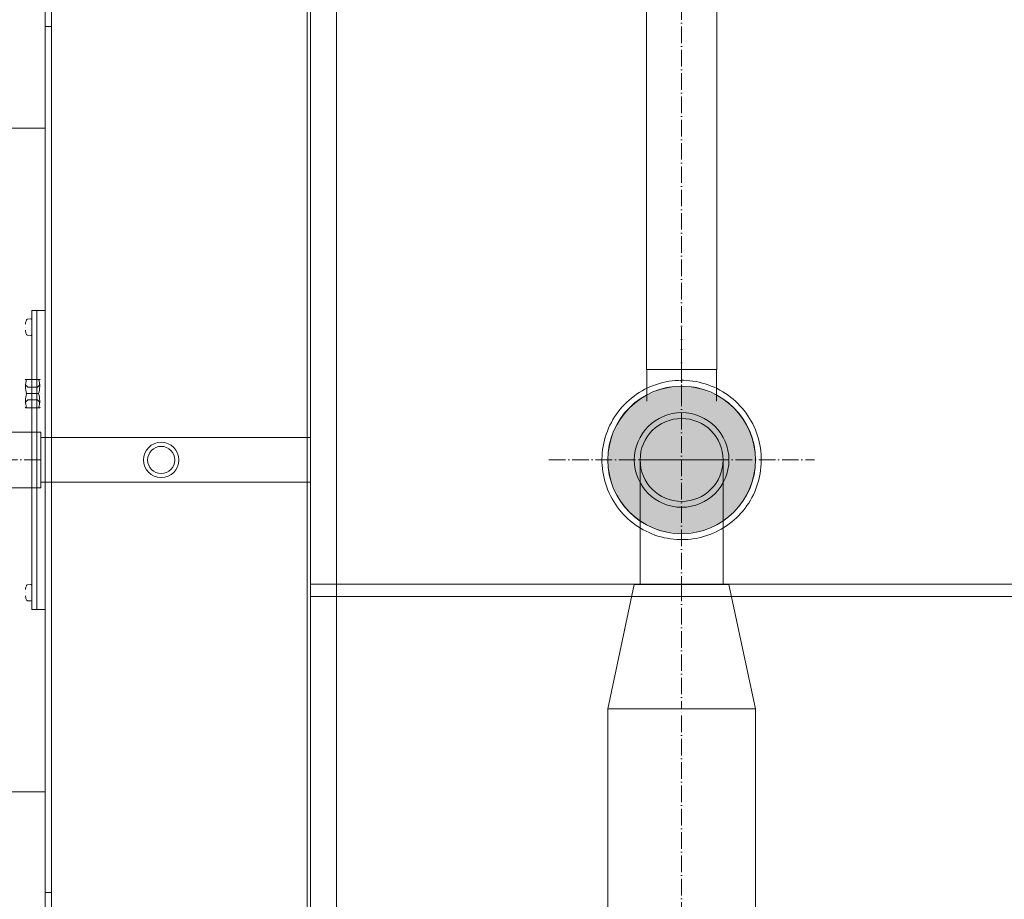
# Model space of a CAD drawing. Header units: metres. Extents: x -54598 to 1827199, y -329446 to -256744.
# Tile 38 of 256: x 10003 to 11189, y -273425 to -272365. Entities that reach past the tile are written whole.
import ezdxf

# ---------------------------------------------------------------- set-up
doc = ezdxf.new("R2010")
doc.units = ezdxf.units.M
doc.linetypes.add('ADSK_Осевая', pattern=[14, 10, -2, 0, -2])
for name, color, linetype, lineweight in [('G-IMPT', 8, 'Continuous', 9), ('M-EQPM', 7, 'Continuous', 20), ('P-PIPE', 7, 'Continuous', 20), ('P-PIPE-CNTR', 7, 'ADSK_Осевая', 20)]:
    doc.layers.add(name, color=color, linetype=linetype, lineweight=lineweight)

# ---------------------------------------------------------------- blocks, each defined once
blk = doc.blocks.new('PREXTHERM RSW 1250 - Гайка 12_dwg-575230-В_Этаж 01_Сводный')
at = {"layer": 'G-IMPT'}
for p, q in [((1173.17, 288.49), (1173, 288.19)), ((1174.58, 283.76), (1173, 285.34)), ((1181.06, 288.49), (1173.94, 288.49)), ((1182, 285.34), (1180.43, 283.76)), ((1182, 288.19), (1181.83, 288.49)), ((1173, 279.94), (1173, 279.94)), ((1173, 279.94), (1173, 279.94)), ((1173, 279.94), (1173, 279.94)), ((1173, 279.94), (1173, 279.94)), ((1181.06, 279.94), (1173.94, 279.94)), ((1181.06, 279.94), (1173.94, 279.94)), ((1180.43, 283.76), (1174.58, 283.76)), ((1174.58, 279.94), (1174.58, 279.94)), ((1174.58, 279.94), (1174.58, 279.94)), ((1180.43, 279.94), (1180.43, 279.94)), ((1180.43, 279.94), (1180.43, 279.94)), ((1182, 279.94), (1182, 279.94)), ((1182, 279.94), (1182, 279.94)), ((1182, 279.94), (1182, 279.94)), ((1182, 279.94), (1182, 279.94)), ((1173, 274.54), (1174.58, 276.11)), ((1174.58, 276.11), (1180.43, 276.11)), ((1180.43, 276.11), (1182, 274.54)), ((1173, 271.68), (1173.17, 271.39)), ((1173.94, 271.39), (1181.06, 271.39)), ((1181.83, 271.39), (1182, 271.68))]:
    blk.add_line(p, q, dxfattribs=at)
for points in [[(1173.94, 279.94), (1173.43, 281.35), (1172.92, 284.18), (1173.43, 287.05), (1173.94, 288.49)], [(1173.94, 288.49), (1173.43, 288.49), (1173.17, 288.49), (1173.17, 288.49)], [(1173.17, 288.49), (1173.17, 288.49), (1173.43, 288.49), (1173.94, 288.49)], [(1173.94, 288.49), (1173.43, 287.07), (1172.92, 284.24), (1173.43, 281.37), (1173.94, 279.94)], [(1181.06, 279.94), (1181.57, 281.35), (1182.08, 284.18), (1181.57, 287.05), (1181.06, 288.49)], [(1181.06, 288.49), (1181.57, 288.49), (1181.83, 288.49), (1181.83, 288.49)], [(1181.83, 288.49), (1181.83, 288.49), (1181.57, 288.49), (1181.06, 288.49)], [(1181.06, 288.49), (1181.57, 287.07), (1182.08, 284.24), (1181.57, 281.37), (1181.06, 279.94)], [(1173.94, 279.94), (1173.43, 278.52), (1172.92, 275.69), (1173.43, 272.82), (1173.94, 271.39)], [(1173.94, 271.39), (1173.43, 272.8), (1172.92, 275.63), (1173.43, 278.5), (1173.94, 279.94)], [(1181.06, 279.94), (1181.57, 278.52), (1182.08, 275.69), (1181.57, 272.82), (1181.06, 271.39)], [(1181.06, 271.39), (1181.57, 272.8), (1182.08, 275.63), (1181.57, 278.5), (1181.06, 279.94)], [(1173.94, 271.39), (1173.43, 271.39), (1173.17, 271.39), (1173.17, 271.39)], [(1173.17, 271.39), (1173.17, 271.39), (1173.43, 271.39), (1173.94, 271.39)], [(1181.06, 271.39), (1181.57, 271.39), (1181.83, 271.39), (1181.83, 271.39)], [(1181.83, 271.39), (1181.83, 271.39), (1181.57, 271.39), (1181.06, 271.39)]]:
    blk.add_open_spline(points, degree=3, dxfattribs=at)
blk = doc.blocks.new('Tecofi_SR1141_Клапан предохранительный муфтовый угловой - Клапан предохранительный_SR 1141-733591-В_Этаж 01_Сводный')
at = {"layer": 'P-PIPE', "color": 22}
for p, q in [((75, 25), (0, 25)), ((0, 25), (0, -25)), ((0, -25), (0, 25)), ((75, 25), (75, -25)), ((75, -25), (75, 25)), ((0, -25), (75, -25))]:
    blk.add_line(p, q, dxfattribs=at)
at = {"layer": 'P-PIPE', "color": 22, "flags": 128}
for points in [[(48, 0), (47.96, 1.92), (47.85, 3.84), (47.65, 5.75), (47.39, 7.65), (47.04, 9.54), (46.62, 11.41), (46.13, 13.27), (45.56, 15.1), (44.92, 16.91), (44.21, 18.69), (43.43, 20.45), (42.58, 22.17), (41.66, 23.85), (40.67, 25.5), (39.62, 27.1), (38.5, 28.67), (37.32, 30.18), (36.09, 31.65), (34.79, 33.07), (33.44, 34.43), (32.04, 35.74), (30.58, 37), (29.08, 38.19), (27.53, 39.32), (25.93, 40.39), (24.3, 41.4), (22.62, 42.33), (20.91, 43.2), (19.17, 44.01), (17.39, 44.74), (15.59, 45.4), (13.76, 45.98), (11.91, 46.5), (10.04, 46.94), (8.16, 47.3), (6.26, 47.59), (4.35, 47.8), (2.44, 47.94), (0.52, 48), (-1.4, 47.98), (-3.32, 47.89), (-5.23, 47.71), (-7.14, 47.47), (-9.03, 47.14), (-10.91, 46.74), (-12.77, 46.27), (-14.61, 45.72), (-16.42, 45.1), (-18.21, 44.41), (-19.98, 43.65), (-21.7, 42.81), (-23.4, 41.91), (-25.06, 40.94), (-26.67, 39.91), (-28.25, 38.81), (-29.78, 37.65), (-31.26, 36.43), (-32.69, 35.15), (-34.07, 33.81), (-35.39, 32.42), (-36.66, 30.98), (-37.87, 29.49), (-39.02, 27.95), (-40.11, 26.37), (-41.13, 24.74), (-42.09, 23.08), (-42.98, 21.38), (-43.8, 19.64), (-44.55, 17.88), (-45.23, 16.08), (-45.83, 14.26), (-46.37, 12.41), (-46.83, 10.55), (-47.21, 8.67), (-47.52, 6.77), (-47.75, 4.87), (-47.91, 2.95), (-47.99, 1.04), (-48, 0)], [(-48, 0), (-47.96, -1.92), (-47.85, -3.84), (-47.65, -5.75), (-47.39, -7.65), (-47.04, -9.54), (-46.62, -11.41), (-46.13, -13.27), (-45.56, -15.1), (-44.92, -16.91), (-44.21, -18.69), (-43.43, -20.45), (-42.58, -22.17), (-41.66, -23.85), (-40.67, -25.5), (-39.62, -27.1), (-38.5, -28.67), (-37.32, -30.18), (-36.09, -31.65), (-34.79, -33.07), (-33.44, -34.43), (-32.04, -35.74), (-30.58, -37), (-29.08, -38.19), (-27.53, -39.32), (-25.93, -40.39), (-24.3, -41.4), (-22.62, -42.33), (-20.91, -43.2), (-19.17, -44.01), (-17.39, -44.74), (-15.59, -45.4), (-13.76, -45.98), (-11.91, -46.5), (-10.04, -46.94), (-8.16, -47.3), (-6.26, -47.59), (-4.35, -47.8), (-2.44, -47.94), (-0.52, -48), (1.4, -47.98), (3.32, -47.89), (5.23, -47.71), (7.14, -47.47), (9.03, -47.14), (10.91, -46.74), (12.77, -46.27), (14.61, -45.72), (16.42, -45.1), (18.21, -44.41), (19.98, -43.65), (21.7, -42.81), (23.4, -41.91), (25.06, -40.94), (26.67, -39.91), (28.25, -38.81), (29.78, -37.65), (31.26, -36.43), (32.69, -35.15), (34.07, -33.81), (35.39, -32.42), (36.66, -30.98), (37.87, -29.49), (39.02, -27.95), (40.11, -26.37), (41.13, -24.74), (42.09, -23.08), (42.98, -21.38), (43.8, -19.64), (44.55, -17.88), (45.23, -16.08), (45.83, -14.26), (46.37, -12.41), (46.83, -10.55), (47.21, -8.67), (47.52, -6.77), (47.75, -4.87), (47.91, -2.95), (47.99, -1.04), (48, 0)]]:
    blk.add_lwpolyline(points, dxfattribs=at)
at = {"layer": 'P-PIPE', "color": 22}
for start, end in [(0, 180), (180, 360)]:
    blk.add_arc((0, 0), 25, start, end, dxfattribs=at)
blk = doc.blocks.new('ADSK_СтальСварка_Переход_ГОСТ17378-2001 - Исполнение 2-733604-В_Этаж 01_Сводный')
at = {"layer": 'P-PIPE', "color": 22}
for radius, start, end in [(44.5, 90, 270), (44.5, 270, 90), (28.5, 90, 270), (28.5, 270, 90)]:
    blk.add_arc((-9540.08, 25346.76), radius, start, end, dxfattribs=at)
blk = doc.blocks.new('ADSK_СтальСварка_Врезка - Врезка стальная-733607-В_Этаж 01_Сводный')
at = {"layer": 'P-PIPE', "color": 22}
for p, q in [((-9561.08, 25401.26), (-9561.08, 25391.26)), ((-9540.08, 25401.26), (-9540.08, 25401.26)), ((-9540.08, 25401.26), (-9540.08, 25401.26)), ((-9519.08, 25391.26), (-9519.08, 25401.26)), ((-9561.08, 25391.26), (-9561.08, 25382.18)), ((-9519.08, 25382.18), (-9519.08, 25391.26)), ((-9540.08, 25382.18), (-9540.08, 25382.18)), ((-9540.08, 25382.18), (-9540.08, 25382.18))]:
    blk.add_line(p, q, dxfattribs=at)
blk = doc.blocks.new('fdsafdsf')
at = {"layer": 'P-PIPE'}
blk.add_hatch(color=7, dxfattribs=at).paths.add_polyline_path([(213442.58, 37528.39), (213454.1, 37529.91), (213464.83, 37534.36), (213474.05, 37541.43), (213481.12, 37550.64), (213485.57, 37561.38), (213487.08, 37572.89), (213485.57, 37584.41), (213481.12, 37595.14), (213474.05, 37604.36), (213464.83, 37611.43), (213454.1, 37615.88), (213442.58, 37617.39), (213431.07, 37615.88), (213420.33, 37611.43), (213411.12, 37604.36), (213404.05, 37595.14), (213399.6, 37584.41), (213398.08, 37572.89), (213399.6, 37561.38), (213404.05, 37550.64), (213411.12, 37541.43), (213420.33, 37534.36), (213431.07, 37529.91)])
at = {"layer": 'M-EQPM'}
for p, q in [((213219.08, 37498.89), (213219.08, 38297.29)), ((213234.58, 36882.89), (213234.58, 38262.89)), ((213063.08, 38207.89), (213063.08, 36937.89)), ((213063.08, 36937.89), (213063.08, 38207.89)), ((213217.08, 38207.89), (213217.08, 36937.89)), ((213217.08, 36937.89), (213217.08, 38207.89)), ((213219.08, 38209.32), (213219.08, 36936.46)), ((213219.08, 36936.46), (213219.08, 38209.32)), ((213059.08, 37833.98), (213059.08, 37853.54)), ((213063.08, 37853.54), (213063.08, 37833.98)), ((213059.08, 37312.17), (213059.08, 37833.98)), ((213059.08, 37833.98), (213059.08, 37312.17)), ((213059.08, 37833.98), (213063.08, 37833.98)), ((213059.08, 37833.98), (213063.08, 37833.98)), ((213063.08, 37312.17), (213063.08, 37833.98)), ((213063.08, 37833.98), (213063.08, 37312.17)), ((213059.08, 37772.89), (213009.08, 37772.89)), ((213050.54, 37657.84), (213048.55, 37657.68)), ((213050.54, 37657.84), (213048.55, 37657.68)), ((213051.08, 37482.89), (213051.08, 37662.89)), ((213054.08, 37662.89), (213051.08, 37662.89)), ((213054.08, 37662.89), (213054.08, 37482.89)), ((213054.08, 37482.89), (213054.08, 37662.89)), ((213059.08, 37662.89), (213054.08, 37662.89)), ((213059.08, 37662.89), (213059.08, 37482.89)), ((213047.24, 37652.89), (213047.24, 37652.89)), ((213047.24, 37652.89), (213047.24, 37652.89)), ((213047.24, 37652.89), (213047.24, 37652.89)), ((213047.24, 37652.89), (213047.24, 37652.89)), ((213048.55, 37648.1), (213050.54, 37647.93)), ((213048.55, 37648.1), (213050.54, 37647.93)), ((213219.08, 37586.34), (213056.58, 37586.34)), ((213056.58, 37572.89), (213056.58, 37572.89)), ((213056.58, 37572.89), (213056.58, 37572.89)), ((213059.08, 37572.89), (213059.08, 37572.89)), ((213059.08, 37572.89), (213059.08, 37572.89)), ((213219.08, 37572.89), (213219.08, 37572.89)), ((213219.08, 37572.89), (213219.08, 37572.89)), ((213056.58, 37559.44), (213219.08, 37559.44)), ((213050.54, 37497.84), (213048.55, 37497.68)), ((213050.54, 37497.84), (213048.55, 37497.68)), ((213219.08, 37498.09), (213219.08, 37498.89)), ((213219.08, 37498.09), (214229.08, 37498.09)), ((213219.08, 37498.09), (214229.08, 37498.09)), ((213234.58, 37490.7), (213234.58, 37498.09)), ((213234.58, 37498.09), (215729.31, 37498.09)), ((213047.24, 37492.89), (213047.24, 37492.89)), ((213047.24, 37492.89), (213047.24, 37492.89)), ((213047.24, 37492.89), (213047.24, 37492.89)), ((213047.24, 37492.89), (213047.24, 37492.89)), ((213048.55, 37488.1), (213050.54, 37487.93)), ((213048.55, 37488.1), (213050.54, 37487.93)), ((214229.08, 37490.7), (213219.08, 37490.7)), ((213219.08, 37489.9), (213219.08, 37490.7)), ((213219.08, 37490.7), (214229.08, 37490.7)), ((213219.08, 36848.49), (213219.08, 37489.9)), ((215729.31, 37490.7), (213234.58, 37490.7)), ((213051.08, 37482.89), (213054.08, 37482.89)), ((213054.08, 37482.89), (213059.08, 37482.89)), ((213009.08, 37372.89), (213059.08, 37372.89)), ((213059.08, 37292.25), (213059.08, 37312.17)), ((213059.08, 37312.17), (213063.08, 37312.17)), ((213059.08, 37312.17), (213063.08, 37312.17)), ((213063.08, 37312.17), (213063.08, 37292.25))]:
    blk.add_line(p, q, dxfattribs=at)
at = {"layer": 'M-EQPM', "flags": 128}
for points in [[(213217.08, 37295.86), (213217.08, 37318.97), (213217.08, 37342.49), (213217.08, 37366.37), (213217.08, 37390.58), (213217.08, 37415.09), (213217.08, 37439.85), (213217.08, 37464.82), (213217.08, 37489.96), (213217.08, 37515.24), (213217.08, 37540.61), (213217.08, 37566.03), (213217.08, 37591.46), (213217.08, 37616.86), (213217.08, 37642.19), (213217.08, 37667.41), (213217.08, 37692.48), (213217.08, 37717.36), (213217.08, 37742.01), (213217.08, 37766.38), (213217.08, 37790.45), (213217.08, 37814.17), (213217.08, 37837.5), (213217.08, 37860.41)], [(213217.08, 37849.92), (213217.08, 37826.82), (213217.08, 37803.3), (213217.08, 37779.42), (213217.08, 37755.2), (213217.08, 37730.7), (213217.08, 37705.94), (213217.08, 37680.97), (213217.08, 37655.82), (213217.08, 37630.55), (213217.08, 37605.18), (213217.08, 37579.76), (213217.08, 37554.33), (213217.08, 37528.92), (213217.08, 37503.59), (213217.08, 37478.37), (213217.08, 37453.3), (213217.08, 37428.42), (213217.08, 37403.78), (213217.08, 37379.4), (213217.08, 37355.33), (213217.08, 37331.62), (213217.08, 37308.28), (213217.08, 37285.37)], [(213050.54, 37657.84), (213050.56, 37657.84), (213050.58, 37657.85), (213050.6, 37657.85), (213050.62, 37657.84), (213050.64, 37657.84), (213050.66, 37657.84), (213050.68, 37657.84), (213050.7, 37657.83), (213050.72, 37657.83), (213050.74, 37657.82), (213050.76, 37657.81), (213050.78, 37657.81), (213050.8, 37657.8), (213050.81, 37657.79), (213050.83, 37657.78), (213050.85, 37657.77), (213050.86, 37657.76), (213050.88, 37657.75), (213050.9, 37657.74), (213050.91, 37657.72), (213050.93, 37657.71), (213050.94, 37657.69), (213050.96, 37657.68), (213050.97, 37657.67), (213050.98, 37657.65), (213050.99, 37657.63), (213051, 37657.62), (213051.01, 37657.6), (213051.02, 37657.58), (213051.03, 37657.56), (213051.04, 37657.55), (213051.05, 37657.53), (213051.06, 37657.51), (213051.06, 37657.49), (213051.07, 37657.47), (213051.07, 37657.45), (213051.08, 37657.43), (213051.08, 37657.41), (213051.08, 37657.39), (213051.08, 37657.37), (213051.08, 37657.35), (213051.08, 37657.35)], [(213050.54, 37657.84), (213050.56, 37657.84), (213050.58, 37657.85), (213050.6, 37657.85), (213050.62, 37657.84), (213050.64, 37657.84), (213050.66, 37657.84), (213050.68, 37657.84), (213050.7, 37657.83), (213050.72, 37657.83), (213050.74, 37657.82), (213050.76, 37657.81), (213050.78, 37657.81), (213050.8, 37657.8), (213050.81, 37657.79), (213050.83, 37657.78), (213050.85, 37657.77), (213050.86, 37657.76), (213050.88, 37657.75), (213050.9, 37657.74), (213050.91, 37657.72), (213050.93, 37657.71), (213050.94, 37657.69), (213050.96, 37657.68), (213050.97, 37657.67), (213050.98, 37657.65), (213050.99, 37657.63), (213051, 37657.62), (213051.01, 37657.6), (213051.02, 37657.58), (213051.03, 37657.56), (213051.04, 37657.55), (213051.05, 37657.53), (213051.06, 37657.51), (213051.06, 37657.49), (213051.07, 37657.47), (213051.07, 37657.45), (213051.08, 37657.43), (213051.08, 37657.41), (213051.08, 37657.39), (213051.08, 37657.37), (213051.08, 37657.35), (213051.08, 37657.35)], [(213047.24, 37654.77), (213047.32, 37655.24), (213047.42, 37655.7), (213047.54, 37656.15), (213047.68, 37656.6), (213047.84, 37657.05), (213047.9, 37657.2)], [(213047.24, 37654.77), (213047.32, 37655.24), (213047.42, 37655.7), (213047.54, 37656.15), (213047.68, 37656.6), (213047.84, 37657.05), (213047.9, 37657.2)], [(213047.9, 37657.2), (213047.91, 37657.22), (213047.92, 37657.25), (213047.94, 37657.28), (213047.95, 37657.31), (213047.97, 37657.33), (213047.99, 37657.36), (213048, 37657.38), (213048.02, 37657.41), (213048.04, 37657.43), (213048.06, 37657.45), (213048.09, 37657.47), (213048.11, 37657.49), (213048.13, 37657.51), (213048.16, 37657.53), (213048.18, 37657.55), (213048.21, 37657.56), (213048.23, 37657.58), (213048.26, 37657.59), (213048.29, 37657.61), (213048.31, 37657.62), (213048.34, 37657.63), (213048.37, 37657.64), (213048.4, 37657.65), (213048.43, 37657.66), (213048.46, 37657.67), (213048.49, 37657.67), (213048.52, 37657.67), (213048.55, 37657.68)], [(213047.9, 37657.2), (213047.91, 37657.22), (213047.92, 37657.25), (213047.94, 37657.28), (213047.95, 37657.31), (213047.97, 37657.33), (213047.99, 37657.36), (213048, 37657.38), (213048.02, 37657.41), (213048.04, 37657.43), (213048.06, 37657.45), (213048.09, 37657.47), (213048.11, 37657.49), (213048.13, 37657.51), (213048.16, 37657.53), (213048.18, 37657.55), (213048.21, 37657.56), (213048.23, 37657.58), (213048.26, 37657.59), (213048.29, 37657.61), (213048.31, 37657.62), (213048.34, 37657.63), (213048.37, 37657.64), (213048.4, 37657.65), (213048.43, 37657.66), (213048.46, 37657.67), (213048.49, 37657.67), (213048.52, 37657.67), (213048.55, 37657.68)], [(213051.08, 37652.89), (213051.08, 37653.07), (213051.08, 37653.24), (213051.08, 37653.42), (213051.08, 37653.6), (213051.08, 37653.77), (213051.08, 37653.95), (213051.08, 37654.12), (213051.08, 37654.29), (213051.08, 37654.46), (213051.08, 37654.62), (213051.08, 37654.79), (213051.08, 37654.95), (213051.08, 37655.1), (213051.08, 37655.26), (213051.08, 37655.41), (213051.08, 37655.55), (213051.08, 37655.69), (213051.08, 37655.83), (213051.08, 37655.96), (213051.08, 37656.09), (213051.08, 37656.21), (213051.08, 37656.32), (213051.08, 37656.43), (213051.08, 37656.54), (213051.08, 37656.64), (213051.08, 37656.73), (213051.08, 37656.82), (213051.08, 37656.9), (213051.08, 37656.97), (213051.08, 37657.04), (213051.08, 37657.1), (213051.08, 37657.16), (213051.08, 37657.21), (213051.08, 37657.25), (213051.08, 37657.28), (213051.08, 37657.31), (213051.08, 37657.33), (213051.08, 37657.34), (213051.08, 37657.35)], [(213051.08, 37657.35), (213051.08, 37657.34), (213051.08, 37657.33), (213051.08, 37657.31), (213051.08, 37657.29), (213051.08, 37657.26), (213051.08, 37657.22), (213051.08, 37657.17), (213051.08, 37657.12), (213051.08, 37657.06), (213051.08, 37656.99), (213051.08, 37656.92), (213051.08, 37656.84), (213051.08, 37656.76), (213051.08, 37656.66), (213051.08, 37656.57), (213051.08, 37656.46), (213051.08, 37656.35), (213051.08, 37656.24), (213051.08, 37656.12), (213051.08, 37655.99), (213051.08, 37655.86), (213051.08, 37655.73), (213051.08, 37655.59), (213051.08, 37655.44), (213051.08, 37655.3), (213051.08, 37655.14), (213051.08, 37654.99), (213051.08, 37654.83), (213051.08, 37654.67), (213051.08, 37654.5), (213051.08, 37654.34), (213051.08, 37654.17), (213051.08, 37653.99), (213051.08, 37653.82), (213051.08, 37653.65), (213051.08, 37653.47), (213051.08, 37653.29), (213051.08, 37653.12), (213051.08, 37652.94), (213051.08, 37652.89)], [(213051.08, 37652.89), (213051.08, 37653.07), (213051.08, 37653.24), (213051.08, 37653.42), (213051.08, 37653.6), (213051.08, 37653.77), (213051.08, 37653.95), (213051.08, 37654.12), (213051.08, 37654.29), (213051.08, 37654.46), (213051.08, 37654.62), (213051.08, 37654.79), (213051.08, 37654.95), (213051.08, 37655.1), (213051.08, 37655.26), (213051.08, 37655.41), (213051.08, 37655.55), (213051.08, 37655.69), (213051.08, 37655.83), (213051.08, 37655.96), (213051.08, 37656.09), (213051.08, 37656.21), (213051.08, 37656.32), (213051.08, 37656.43), (213051.08, 37656.54), (213051.08, 37656.64), (213051.08, 37656.73), (213051.08, 37656.82), (213051.08, 37656.9), (213051.08, 37656.97), (213051.08, 37657.04), (213051.08, 37657.1), (213051.08, 37657.16), (213051.08, 37657.21), (213051.08, 37657.25), (213051.08, 37657.28), (213051.08, 37657.31), (213051.08, 37657.33), (213051.08, 37657.34), (213051.08, 37657.35)], [(213051.08, 37657.35), (213051.08, 37657.34), (213051.08, 37657.33), (213051.08, 37657.31), (213051.08, 37657.29), (213051.08, 37657.26), (213051.08, 37657.22), (213051.08, 37657.17), (213051.08, 37657.12), (213051.08, 37657.06), (213051.08, 37656.99), (213051.08, 37656.92), (213051.08, 37656.84), (213051.08, 37656.76), (213051.08, 37656.66), (213051.08, 37656.57), (213051.08, 37656.46), (213051.08, 37656.35), (213051.08, 37656.24), (213051.08, 37656.12), (213051.08, 37655.99), (213051.08, 37655.86), (213051.08, 37655.73), (213051.08, 37655.59), (213051.08, 37655.44), (213051.08, 37655.3), (213051.08, 37655.14), (213051.08, 37654.99), (213051.08, 37654.83), (213051.08, 37654.67), (213051.08, 37654.5), (213051.08, 37654.34), (213051.08, 37654.17), (213051.08, 37653.99), (213051.08, 37653.82), (213051.08, 37653.65), (213051.08, 37653.47), (213051.08, 37653.29), (213051.08, 37653.12), (213051.08, 37652.94), (213051.08, 37652.89)], [(213051.08, 37652.89), (213051.08, 37652.71), (213051.08, 37652.53), (213051.08, 37652.36), (213051.08, 37652.18), (213051.08, 37652), (213051.08, 37651.83), (213051.08, 37651.66), (213051.08, 37651.49), (213051.08, 37651.32), (213051.08, 37651.15), (213051.08, 37650.99), (213051.08, 37650.83), (213051.08, 37650.67), (213051.08, 37650.52), (213051.08, 37650.37), (213051.08, 37650.23), (213051.08, 37650.09), (213051.08, 37649.95), (213051.08, 37649.82), (213051.08, 37649.69), (213051.08, 37649.57), (213051.08, 37649.45), (213051.08, 37649.34), (213051.08, 37649.24), (213051.08, 37649.14), (213051.08, 37649.05), (213051.08, 37648.96), (213051.08, 37648.88), (213051.08, 37648.8), (213051.08, 37648.74), (213051.08, 37648.67), (213051.08, 37648.62), (213051.08, 37648.57), (213051.08, 37648.53), (213051.08, 37648.5), (213051.08, 37648.47), (213051.08, 37648.45), (213051.08, 37648.44), (213051.08, 37648.43)], [(213051.08, 37648.43), (213051.08, 37648.44), (213051.08, 37648.45), (213051.08, 37648.46), (213051.08, 37648.49), (213051.08, 37648.52), (213051.08, 37648.56), (213051.08, 37648.61), (213051.08, 37648.66), (213051.08, 37648.72), (213051.08, 37648.78), (213051.08, 37648.86), (213051.08, 37648.94), (213051.08, 37649.02), (213051.08, 37649.11), (213051.08, 37649.21), (213051.08, 37649.31), (213051.08, 37649.42), (213051.08, 37649.54), (213051.08, 37649.66), (213051.08, 37649.78), (213051.08, 37649.91), (213051.08, 37650.05), (213051.08, 37650.19), (213051.08, 37650.33), (213051.08, 37650.48), (213051.08, 37650.63), (213051.08, 37650.79), (213051.08, 37650.95), (213051.08, 37651.11), (213051.08, 37651.27), (213051.08, 37651.44), (213051.08, 37651.61), (213051.08, 37651.78), (213051.08, 37651.96), (213051.08, 37652.13), (213051.08, 37652.31), (213051.08, 37652.48), (213051.08, 37652.66), (213051.08, 37652.84), (213051.08, 37652.89)], [(213051.08, 37652.89), (213051.08, 37652.71), (213051.08, 37652.53), (213051.08, 37652.36), (213051.08, 37652.18), (213051.08, 37652), (213051.08, 37651.83), (213051.08, 37651.66), (213051.08, 37651.49), (213051.08, 37651.32), (213051.08, 37651.15), (213051.08, 37650.99), (213051.08, 37650.83), (213051.08, 37650.67), (213051.08, 37650.52), (213051.08, 37650.37), (213051.08, 37650.23), (213051.08, 37650.09), (213051.08, 37649.95), (213051.08, 37649.82), (213051.08, 37649.69), (213051.08, 37649.57), (213051.08, 37649.45), (213051.08, 37649.34), (213051.08, 37649.24), (213051.08, 37649.14), (213051.08, 37649.05), (213051.08, 37648.96), (213051.08, 37648.88), (213051.08, 37648.8), (213051.08, 37648.74), (213051.08, 37648.67), (213051.08, 37648.62), (213051.08, 37648.57), (213051.08, 37648.53), (213051.08, 37648.5), (213051.08, 37648.47), (213051.08, 37648.45), (213051.08, 37648.44), (213051.08, 37648.43)], [(213051.08, 37648.43), (213051.08, 37648.44), (213051.08, 37648.45), (213051.08, 37648.46), (213051.08, 37648.49), (213051.08, 37648.52), (213051.08, 37648.56), (213051.08, 37648.61), (213051.08, 37648.66), (213051.08, 37648.72), (213051.08, 37648.78), (213051.08, 37648.86), (213051.08, 37648.94), (213051.08, 37649.02), (213051.08, 37649.11), (213051.08, 37649.21), (213051.08, 37649.31), (213051.08, 37649.42), (213051.08, 37649.54), (213051.08, 37649.66), (213051.08, 37649.78), (213051.08, 37649.91), (213051.08, 37650.05), (213051.08, 37650.19), (213051.08, 37650.33), (213051.08, 37650.48), (213051.08, 37650.63), (213051.08, 37650.79), (213051.08, 37650.95), (213051.08, 37651.11), (213051.08, 37651.27), (213051.08, 37651.44), (213051.08, 37651.61), (213051.08, 37651.78), (213051.08, 37651.96), (213051.08, 37652.13), (213051.08, 37652.31), (213051.08, 37652.48), (213051.08, 37652.66), (213051.08, 37652.84), (213051.08, 37652.89)], [(213047.9, 37648.58), (213047.74, 37649.02), (213047.59, 37649.47), (213047.46, 37649.93), (213047.35, 37650.38), (213047.26, 37650.85), (213047.24, 37651)], [(213047.9, 37648.58), (213047.74, 37649.02), (213047.59, 37649.47), (213047.46, 37649.93), (213047.35, 37650.38), (213047.26, 37650.85), (213047.24, 37651)], [(213048.55, 37648.1), (213048.52, 37648.1), (213048.49, 37648.11), (213048.46, 37648.11), (213048.43, 37648.12), (213048.4, 37648.13), (213048.37, 37648.14), (213048.34, 37648.15), (213048.31, 37648.16), (213048.28, 37648.17), (213048.26, 37648.19), (213048.23, 37648.2), (213048.2, 37648.22), (213048.18, 37648.23), (213048.15, 37648.25), (213048.13, 37648.27), (213048.1, 37648.29), (213048.08, 37648.31), (213048.06, 37648.33), (213048.04, 37648.35), (213048.02, 37648.38), (213048, 37648.4), (213047.98, 37648.43), (213047.97, 37648.45), (213047.95, 37648.48), (213047.94, 37648.5), (213047.92, 37648.53), (213047.91, 37648.56), (213047.9, 37648.58)], [(213048.55, 37648.1), (213048.52, 37648.1), (213048.49, 37648.11), (213048.46, 37648.11), (213048.43, 37648.12), (213048.4, 37648.13), (213048.37, 37648.14), (213048.34, 37648.15), (213048.31, 37648.16), (213048.28, 37648.17), (213048.26, 37648.19), (213048.23, 37648.2), (213048.2, 37648.22), (213048.18, 37648.23), (213048.15, 37648.25), (213048.13, 37648.27), (213048.1, 37648.29), (213048.08, 37648.31), (213048.06, 37648.33), (213048.04, 37648.35), (213048.02, 37648.38), (213048, 37648.4), (213047.98, 37648.43), (213047.97, 37648.45), (213047.95, 37648.48), (213047.94, 37648.5), (213047.92, 37648.53), (213047.91, 37648.56), (213047.9, 37648.58)], [(213051.08, 37648.43), (213051.08, 37648.41), (213051.08, 37648.39), (213051.08, 37648.37), (213051.08, 37648.35), (213051.07, 37648.33), (213051.07, 37648.31), (213051.06, 37648.29), (213051.06, 37648.27), (213051.05, 37648.26), (213051.04, 37648.24), (213051.04, 37648.22), (213051.03, 37648.2), (213051.02, 37648.18), (213051.01, 37648.17), (213051, 37648.15), (213050.98, 37648.13), (213050.97, 37648.12), (213050.96, 37648.1), (213050.95, 37648.09), (213050.93, 37648.07), (213050.92, 37648.06), (213050.9, 37648.05), (213050.89, 37648.03), (213050.87, 37648.02), (213050.85, 37648.01), (213050.84, 37648), (213050.82, 37647.99), (213050.8, 37647.98), (213050.78, 37647.97), (213050.76, 37647.97), (213050.75, 37647.96), (213050.73, 37647.95), (213050.71, 37647.95), (213050.69, 37647.94), (213050.67, 37647.94), (213050.65, 37647.94), (213050.63, 37647.93), (213050.61, 37647.93), (213050.59, 37647.93), (213050.57, 37647.93), (213050.55, 37647.93), (213050.54, 37647.93)], [(213051.08, 37648.43), (213051.08, 37648.41), (213051.08, 37648.39), (213051.08, 37648.37), (213051.08, 37648.35), (213051.07, 37648.33), (213051.07, 37648.31), (213051.06, 37648.29), (213051.06, 37648.27), (213051.05, 37648.26), (213051.04, 37648.24), (213051.04, 37648.22), (213051.03, 37648.2), (213051.02, 37648.18), (213051.01, 37648.17), (213051, 37648.15), (213050.98, 37648.13), (213050.97, 37648.12), (213050.96, 37648.1), (213050.95, 37648.09), (213050.93, 37648.07), (213050.92, 37648.06), (213050.9, 37648.05), (213050.89, 37648.03), (213050.87, 37648.02), (213050.85, 37648.01), (213050.84, 37648), (213050.82, 37647.99), (213050.8, 37647.98), (213050.78, 37647.97), (213050.76, 37647.97), (213050.75, 37647.96), (213050.73, 37647.95), (213050.71, 37647.95), (213050.69, 37647.94), (213050.67, 37647.94), (213050.65, 37647.94), (213050.63, 37647.93), (213050.61, 37647.93), (213050.59, 37647.93), (213050.57, 37647.93), (213050.55, 37647.93), (213050.54, 37647.93)], [(213047.9, 37497.2), (213047.91, 37497.22), (213047.92, 37497.25), (213047.94, 37497.28), (213047.95, 37497.31), (213047.97, 37497.33), (213047.99, 37497.36), (213048, 37497.38), (213048.02, 37497.41), (213048.04, 37497.43), (213048.06, 37497.45), (213048.09, 37497.47), (213048.11, 37497.49), (213048.13, 37497.51), (213048.16, 37497.53), (213048.18, 37497.55), (213048.21, 37497.56), (213048.23, 37497.58), (213048.26, 37497.6), (213048.29, 37497.61), (213048.31, 37497.62), (213048.34, 37497.63), (213048.37, 37497.64), (213048.4, 37497.65), (213048.43, 37497.66), (213048.46, 37497.67), (213048.49, 37497.67), (213048.52, 37497.67), (213048.55, 37497.68)], [(213047.9, 37497.2), (213047.91, 37497.22), (213047.92, 37497.25), (213047.94, 37497.28), (213047.95, 37497.31), (213047.97, 37497.33), (213047.99, 37497.36), (213048, 37497.38), (213048.02, 37497.41), (213048.04, 37497.43), (213048.06, 37497.45), (213048.09, 37497.47), (213048.11, 37497.49), (213048.13, 37497.51), (213048.16, 37497.53), (213048.18, 37497.55), (213048.21, 37497.56), (213048.23, 37497.58), (213048.26, 37497.6), (213048.29, 37497.61), (213048.31, 37497.62), (213048.34, 37497.63), (213048.37, 37497.64), (213048.4, 37497.65), (213048.43, 37497.66), (213048.46, 37497.67), (213048.49, 37497.67), (213048.52, 37497.67), (213048.55, 37497.68)], [(213050.54, 37497.84), (213050.56, 37497.85), (213050.58, 37497.85), (213050.6, 37497.85), (213050.62, 37497.84), (213050.64, 37497.84), (213050.66, 37497.84), (213050.68, 37497.84), (213050.7, 37497.83), (213050.72, 37497.83), (213050.74, 37497.82), (213050.76, 37497.81), (213050.78, 37497.81), (213050.8, 37497.8), (213050.81, 37497.79), (213050.83, 37497.78), (213050.85, 37497.77), (213050.86, 37497.76), (213050.88, 37497.75), (213050.9, 37497.74), (213050.91, 37497.72), (213050.93, 37497.71), (213050.94, 37497.7), (213050.96, 37497.68), (213050.97, 37497.67), (213050.98, 37497.65), (213050.99, 37497.63), (213051, 37497.62), (213051.01, 37497.6), (213051.02, 37497.58), (213051.03, 37497.56), (213051.04, 37497.55), (213051.05, 37497.53), (213051.06, 37497.51), (213051.06, 37497.49), (213051.07, 37497.47), (213051.07, 37497.45), (213051.08, 37497.43), (213051.08, 37497.41), (213051.08, 37497.39), (213051.08, 37497.37), (213051.08, 37497.35), (213051.08, 37497.35)], [(213050.54, 37497.84), (213050.56, 37497.85), (213050.58, 37497.85), (213050.6, 37497.85), (213050.62, 37497.84), (213050.64, 37497.84), (213050.66, 37497.84), (213050.68, 37497.84), (213050.7, 37497.83), (213050.72, 37497.83), (213050.74, 37497.82), (213050.76, 37497.81), (213050.78, 37497.81), (213050.8, 37497.8), (213050.81, 37497.79), (213050.83, 37497.78), (213050.85, 37497.77), (213050.86, 37497.76), (213050.88, 37497.75), (213050.9, 37497.74), (213050.91, 37497.72), (213050.93, 37497.71), (213050.94, 37497.7), (213050.96, 37497.68), (213050.97, 37497.67), (213050.98, 37497.65), (213050.99, 37497.63), (213051, 37497.62), (213051.01, 37497.6), (213051.02, 37497.58), (213051.03, 37497.56), (213051.04, 37497.55), (213051.05, 37497.53), (213051.06, 37497.51), (213051.06, 37497.49), (213051.07, 37497.47), (213051.07, 37497.45), (213051.08, 37497.43), (213051.08, 37497.41), (213051.08, 37497.39), (213051.08, 37497.37), (213051.08, 37497.35), (213051.08, 37497.35)], [(213047.24, 37494.77), (213047.32, 37495.24), (213047.42, 37495.7), (213047.54, 37496.15), (213047.68, 37496.6), (213047.84, 37497.05), (213047.9, 37497.2)], [(213047.24, 37494.77), (213047.32, 37495.24), (213047.42, 37495.7), (213047.54, 37496.15), (213047.68, 37496.6), (213047.84, 37497.05), (213047.9, 37497.2)], [(213051.08, 37492.89), (213051.08, 37493.07), (213051.08, 37493.25), (213051.08, 37493.42), (213051.08, 37493.6), (213051.08, 37493.77), (213051.08, 37493.95), (213051.08, 37494.12), (213051.08, 37494.29), (213051.08, 37494.46), (213051.08, 37494.62), (213051.08, 37494.79), (213051.08, 37494.95), (213051.08, 37495.1), (213051.08, 37495.26), (213051.08, 37495.41), (213051.08, 37495.55), (213051.08, 37495.69), (213051.08, 37495.83), (213051.08, 37495.96), (213051.08, 37496.09), (213051.08, 37496.21), (213051.08, 37496.32), (213051.08, 37496.43), (213051.08, 37496.54), (213051.08, 37496.64), (213051.08, 37496.73), (213051.08, 37496.82), (213051.08, 37496.9), (213051.08, 37496.97), (213051.08, 37497.04), (213051.08, 37497.1), (213051.08, 37497.16), (213051.08, 37497.21), (213051.08, 37497.25), (213051.08, 37497.28), (213051.08, 37497.31), (213051.08, 37497.33), (213051.08, 37497.34), (213051.08, 37497.35)], [(213051.08, 37497.35), (213051.08, 37497.34), (213051.08, 37497.33), (213051.08, 37497.31), (213051.08, 37497.29), (213051.08, 37497.26), (213051.08, 37497.22), (213051.08, 37497.17), (213051.08, 37497.12), (213051.08, 37497.06), (213051.08, 37496.99), (213051.08, 37496.92), (213051.08, 37496.84), (213051.08, 37496.76), (213051.08, 37496.66), (213051.08, 37496.57), (213051.08, 37496.46), (213051.08, 37496.35), (213051.08, 37496.24), (213051.08, 37496.12), (213051.08, 37495.99), (213051.08, 37495.86), (213051.08, 37495.73), (213051.08, 37495.59), (213051.08, 37495.44), (213051.08, 37495.3), (213051.08, 37495.14), (213051.08, 37494.99), (213051.08, 37494.83), (213051.08, 37494.67), (213051.08, 37494.5), (213051.08, 37494.34), (213051.08, 37494.17), (213051.08, 37493.99), (213051.08, 37493.82), (213051.08, 37493.65), (213051.08, 37493.47), (213051.08, 37493.29), (213051.08, 37493.12), (213051.08, 37492.94), (213051.08, 37492.89)], [(213051.08, 37492.89), (213051.08, 37493.07), (213051.08, 37493.25), (213051.08, 37493.42), (213051.08, 37493.6), (213051.08, 37493.77), (213051.08, 37493.95), (213051.08, 37494.12), (213051.08, 37494.29), (213051.08, 37494.46), (213051.08, 37494.62), (213051.08, 37494.79), (213051.08, 37494.95), (213051.08, 37495.1), (213051.08, 37495.26), (213051.08, 37495.41), (213051.08, 37495.55), (213051.08, 37495.69), (213051.08, 37495.83), (213051.08, 37495.96), (213051.08, 37496.09), (213051.08, 37496.21), (213051.08, 37496.32), (213051.08, 37496.43), (213051.08, 37496.54), (213051.08, 37496.64), (213051.08, 37496.73), (213051.08, 37496.82), (213051.08, 37496.9), (213051.08, 37496.97), (213051.08, 37497.04), (213051.08, 37497.1), (213051.08, 37497.16), (213051.08, 37497.21), (213051.08, 37497.25), (213051.08, 37497.28), (213051.08, 37497.31), (213051.08, 37497.33), (213051.08, 37497.34), (213051.08, 37497.35)], [(213051.08, 37497.35), (213051.08, 37497.34), (213051.08, 37497.33), (213051.08, 37497.31), (213051.08, 37497.29), (213051.08, 37497.26), (213051.08, 37497.22), (213051.08, 37497.17), (213051.08, 37497.12), (213051.08, 37497.06), (213051.08, 37496.99), (213051.08, 37496.92), (213051.08, 37496.84), (213051.08, 37496.76), (213051.08, 37496.66), (213051.08, 37496.57), (213051.08, 37496.46), (213051.08, 37496.35), (213051.08, 37496.24), (213051.08, 37496.12), (213051.08, 37495.99), (213051.08, 37495.86), (213051.08, 37495.73), (213051.08, 37495.59), (213051.08, 37495.44), (213051.08, 37495.3), (213051.08, 37495.14), (213051.08, 37494.99), (213051.08, 37494.83), (213051.08, 37494.67), (213051.08, 37494.5), (213051.08, 37494.34), (213051.08, 37494.17), (213051.08, 37493.99), (213051.08, 37493.82), (213051.08, 37493.65), (213051.08, 37493.47), (213051.08, 37493.29), (213051.08, 37493.12), (213051.08, 37492.94), (213051.08, 37492.89)], [(213051.08, 37492.89), (213051.08, 37492.71), (213051.08, 37492.53), (213051.08, 37492.36), (213051.08, 37492.18), (213051.08, 37492), (213051.08, 37491.83), (213051.08, 37491.66), (213051.08, 37491.49), (213051.08, 37491.32), (213051.08, 37491.15), (213051.08, 37490.99), (213051.08, 37490.83), (213051.08, 37490.67), (213051.08, 37490.52), (213051.08, 37490.37), (213051.08, 37490.23), (213051.08, 37490.09), (213051.08, 37489.95), (213051.08, 37489.82), (213051.08, 37489.69), (213051.08, 37489.57), (213051.08, 37489.45), (213051.08, 37489.34), (213051.08, 37489.24), (213051.08, 37489.14), (213051.08, 37489.05), (213051.08, 37488.96), (213051.08, 37488.88), (213051.08, 37488.8), (213051.08, 37488.74), (213051.08, 37488.67), (213051.08, 37488.62), (213051.08, 37488.57), (213051.08, 37488.53), (213051.08, 37488.5), (213051.08, 37488.47), (213051.08, 37488.45), (213051.08, 37488.44), (213051.08, 37488.43)], [(213051.08, 37488.43), (213051.08, 37488.44), (213051.08, 37488.45), (213051.08, 37488.46), (213051.08, 37488.49), (213051.08, 37488.52), (213051.08, 37488.56), (213051.08, 37488.61), (213051.08, 37488.66), (213051.08, 37488.72), (213051.08, 37488.78), (213051.08, 37488.86), (213051.08, 37488.94), (213051.08, 37489.02), (213051.08, 37489.11), (213051.08, 37489.21), (213051.08, 37489.31), (213051.08, 37489.42), (213051.08, 37489.54), (213051.08, 37489.66), (213051.08, 37489.78), (213051.08, 37489.91), (213051.08, 37490.05), (213051.08, 37490.19), (213051.08, 37490.33), (213051.08, 37490.48), (213051.08, 37490.63), (213051.08, 37490.79), (213051.08, 37490.95), (213051.08, 37491.11), (213051.08, 37491.27), (213051.08, 37491.44), (213051.08, 37491.61), (213051.08, 37491.78), (213051.08, 37491.96), (213051.08, 37492.13), (213051.08, 37492.31), (213051.08, 37492.48), (213051.08, 37492.66), (213051.08, 37492.84), (213051.08, 37492.89)], [(213051.08, 37492.89), (213051.08, 37492.71), (213051.08, 37492.53), (213051.08, 37492.36), (213051.08, 37492.18), (213051.08, 37492), (213051.08, 37491.83), (213051.08, 37491.66), (213051.08, 37491.49), (213051.08, 37491.32), (213051.08, 37491.15), (213051.08, 37490.99), (213051.08, 37490.83), (213051.08, 37490.67), (213051.08, 37490.52), (213051.08, 37490.37), (213051.08, 37490.23), (213051.08, 37490.09), (213051.08, 37489.95), (213051.08, 37489.82), (213051.08, 37489.69), (213051.08, 37489.57), (213051.08, 37489.45), (213051.08, 37489.34), (213051.08, 37489.24), (213051.08, 37489.14), (213051.08, 37489.05), (213051.08, 37488.96), (213051.08, 37488.88), (213051.08, 37488.8), (213051.08, 37488.74), (213051.08, 37488.67), (213051.08, 37488.62), (213051.08, 37488.57), (213051.08, 37488.53), (213051.08, 37488.5), (213051.08, 37488.47), (213051.08, 37488.45), (213051.08, 37488.44), (213051.08, 37488.43)], [(213051.08, 37488.43), (213051.08, 37488.44), (213051.08, 37488.45), (213051.08, 37488.46), (213051.08, 37488.49), (213051.08, 37488.52), (213051.08, 37488.56), (213051.08, 37488.61), (213051.08, 37488.66), (213051.08, 37488.72), (213051.08, 37488.78), (213051.08, 37488.86), (213051.08, 37488.94), (213051.08, 37489.02), (213051.08, 37489.11), (213051.08, 37489.21), (213051.08, 37489.31), (213051.08, 37489.42), (213051.08, 37489.54), (213051.08, 37489.66), (213051.08, 37489.78), (213051.08, 37489.91), (213051.08, 37490.05), (213051.08, 37490.19), (213051.08, 37490.33), (213051.08, 37490.48), (213051.08, 37490.63), (213051.08, 37490.79), (213051.08, 37490.95), (213051.08, 37491.11), (213051.08, 37491.27), (213051.08, 37491.44), (213051.08, 37491.61), (213051.08, 37491.78), (213051.08, 37491.96), (213051.08, 37492.13), (213051.08, 37492.31), (213051.08, 37492.48), (213051.08, 37492.66), (213051.08, 37492.84), (213051.08, 37492.89)], [(213047.9, 37488.58), (213047.74, 37489.02), (213047.59, 37489.47), (213047.46, 37489.93), (213047.35, 37490.38), (213047.26, 37490.85), (213047.24, 37491)], [(213047.9, 37488.58), (213047.74, 37489.02), (213047.59, 37489.47), (213047.46, 37489.93), (213047.35, 37490.38), (213047.26, 37490.85), (213047.24, 37491)], [(213048.55, 37488.1), (213048.52, 37488.1), (213048.49, 37488.11), (213048.46, 37488.11), (213048.43, 37488.12), (213048.4, 37488.13), (213048.37, 37488.14), (213048.34, 37488.15), (213048.31, 37488.16), (213048.28, 37488.17), (213048.26, 37488.19), (213048.23, 37488.2), (213048.2, 37488.22), (213048.18, 37488.23), (213048.15, 37488.25), (213048.13, 37488.27), (213048.1, 37488.29), (213048.08, 37488.31), (213048.06, 37488.33), (213048.04, 37488.35), (213048.02, 37488.38), (213048, 37488.4), (213047.98, 37488.43), (213047.97, 37488.45), (213047.95, 37488.48), (213047.94, 37488.5), (213047.92, 37488.53), (213047.91, 37488.56), (213047.9, 37488.58)], [(213048.55, 37488.1), (213048.52, 37488.1), (213048.49, 37488.11), (213048.46, 37488.11), (213048.43, 37488.12), (213048.4, 37488.13), (213048.37, 37488.14), (213048.34, 37488.15), (213048.31, 37488.16), (213048.28, 37488.17), (213048.26, 37488.19), (213048.23, 37488.2), (213048.2, 37488.22), (213048.18, 37488.23), (213048.15, 37488.25), (213048.13, 37488.27), (213048.1, 37488.29), (213048.08, 37488.31), (213048.06, 37488.33), (213048.04, 37488.35), (213048.02, 37488.38), (213048, 37488.4), (213047.98, 37488.43), (213047.97, 37488.45), (213047.95, 37488.48), (213047.94, 37488.5), (213047.92, 37488.53), (213047.91, 37488.56), (213047.9, 37488.58)], [(213051.08, 37488.43), (213051.08, 37488.41), (213051.08, 37488.39), (213051.08, 37488.37), (213051.08, 37488.35), (213051.07, 37488.33), (213051.07, 37488.31), (213051.06, 37488.29), (213051.06, 37488.28), (213051.05, 37488.26), (213051.04, 37488.24), (213051.04, 37488.22), (213051.03, 37488.2), (213051.02, 37488.18), (213051.01, 37488.17), (213051, 37488.15), (213050.98, 37488.13), (213050.97, 37488.12), (213050.96, 37488.1), (213050.95, 37488.09), (213050.93, 37488.07), (213050.92, 37488.06), (213050.9, 37488.05), (213050.89, 37488.03), (213050.87, 37488.02), (213050.85, 37488.01), (213050.84, 37488), (213050.82, 37487.99), (213050.8, 37487.98), (213050.78, 37487.97), (213050.76, 37487.97), (213050.75, 37487.96), (213050.73, 37487.95), (213050.71, 37487.95), (213050.69, 37487.94), (213050.67, 37487.94), (213050.65, 37487.94), (213050.63, 37487.93), (213050.61, 37487.93), (213050.59, 37487.93), (213050.57, 37487.93), (213050.55, 37487.93), (213050.54, 37487.93)], [(213051.08, 37488.43), (213051.08, 37488.41), (213051.08, 37488.39), (213051.08, 37488.37), (213051.08, 37488.35), (213051.07, 37488.33), (213051.07, 37488.31), (213051.06, 37488.29), (213051.06, 37488.28), (213051.05, 37488.26), (213051.04, 37488.24), (213051.04, 37488.22), (213051.03, 37488.2), (213051.02, 37488.18), (213051.01, 37488.17), (213051, 37488.15), (213050.98, 37488.13), (213050.97, 37488.12), (213050.96, 37488.1), (213050.95, 37488.09), (213050.93, 37488.07), (213050.92, 37488.06), (213050.9, 37488.05), (213050.89, 37488.03), (213050.87, 37488.02), (213050.85, 37488.01), (213050.84, 37488), (213050.82, 37487.99), (213050.8, 37487.98), (213050.78, 37487.97), (213050.76, 37487.97), (213050.75, 37487.96), (213050.73, 37487.95), (213050.71, 37487.95), (213050.69, 37487.94), (213050.67, 37487.94), (213050.65, 37487.94), (213050.63, 37487.93), (213050.61, 37487.93), (213050.59, 37487.93), (213050.57, 37487.93), (213050.55, 37487.93), (213050.54, 37487.93)]]:
    blk.add_lwpolyline(points, dxfattribs=at)
at = {"layer": 'M-EQPM'}
for centre, radius, start, end in [((213442.58, 37572.89), 44.45, 0, 180), ((213129.08, 37572.89), 10.65, 0, 180), ((213129.08, 37572.89), 10.65, 0, 180), ((213129.08, 37572.89), 8.19, 0, 180), ((213129.08, 37572.89), 10.65, 180, 0), ((213129.08, 37572.89), 10.65, 180, 0), ((213129.08, 37572.89), 8.19, 180, 0), ((213442.58, 37572.89), 44.45, 180, 0)]:
    blk.add_arc(centre, radius, start, end, dxfattribs=at)
at = {"layer": 'P-PIPE', "color": 22}
for p, q in [((213421.43, 38524.69), (213421.43, 37627.39)), ((213463.73, 37627.39), (213463.73, 38524.69)), ((213463.73, 37627.39), (213421.43, 37627.39)), ((213056.58, 37589.64), (211953.48, 37589.64)), ((213056.58, 37589.64), (213056.58, 37556.14)), ((211953.48, 37556.14), (213056.58, 37556.14)), ((213414.08, 37497.89), (213398.08, 37422.89)), ((213414.08, 37497.89), (213471.08, 37497.89)), ((213487.08, 37422.89), (213471.08, 37497.89)), ((213398.08, 37422.89), (213398.08, 36860.95)), ((213487.08, 37422.89), (213398.08, 37422.89)), ((213398.08, 37422.89), (213487.08, 37422.89)), ((213487.08, 36860.95), (213487.08, 37422.89))]:
    blk.add_line(p, q, dxfattribs=at)
at = {"layer": 'P-PIPE-CNTR', "color": 22}
for p, q in [((213442.58, 37627.39), (213442.58, 38524.69)), ((213442.58, 37627.39), (213442.58, 38524.69)), ((213442.58, 37492.89), (213442.58, 37652.89)), ((213442.58, 37608.32), (213442.58, 37627.39)), ((213056.58, 37572.89), (211953.48, 37572.89)), ((213056.58, 37572.89), (211953.48, 37572.89)), ((213362.58, 37572.89), (213522.58, 37572.89)), ((213442.58, 37497.89), (213442.58, 37422.89)), ((213442.58, 36860.95), (213442.58, 37422.89)), ((213442.58, 36860.95), (213442.58, 37422.89))]:
    blk.add_line(p, q, dxfattribs=at)
at = {"rotation": 180}
blk.add_blockref('PREXTHERM RSW 1250 - Гайка 12_dwg-575230-В_Этаж 01_Сводный', (214229.08, 37892.81), dxfattribs=at)
blk.add_blockref('PREXTHERM RSW 1250 - Гайка 12_dwg-575230-В_Этаж 01_Сводный', (214229.08, 37892.81), dxfattribs=at)
at = {"layer": 'P-PIPE', "color": 22}
for name in ['ADSK_СтальСварка_Врезка - Врезка стальная-733607-В_Этаж 01_Сводный', 'ADSK_СтальСварка_Переход_ГОСТ17378-2001 - Исполнение 2-733604-В_Этаж 01_Сводный']:
    blk.add_blockref(name, (222982.66, 12226.14), dxfattribs=at)
at = {"layer": 'P-PIPE', "color": 22, "rotation": 270}
blk.add_blockref('Tecofi_SR1141_Клапан предохранительный муфтовый угловой - Клапан предохранительный_SR 1141-733591-В_Этаж 01_Сводный', (213442.58, 37572.89), dxfattribs=at)

msp = doc.modelspace()

# ---------------------------------------------------------------- block references
at = {"color": 5, "lineweight": 30, "xscale": 2, "yscale": 2, "zscale": 2}
msp.add_blockref('fdsafdsf', (-416084.8, -348041.5), dxfattribs=at)

doc.saveas('drawing.dxf')
